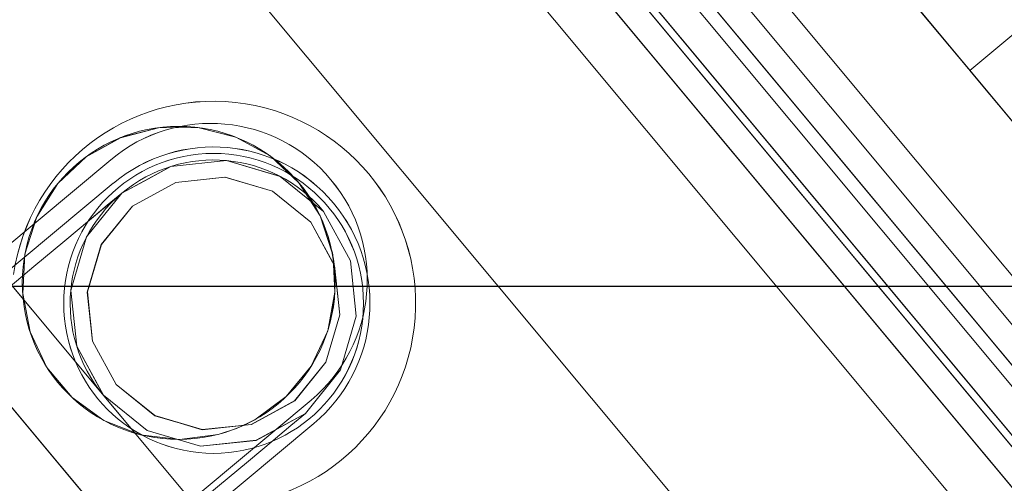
# Model space of a CAD drawing. Header units: millimetres. Extents: x -125266 to 274256, y -711690 to -301689.
# Tile 90 of 256: x -53456 to -53419, y -360816 to -360799. Entities that reach past the tile are written whole.
import ezdxf

# ---------------------------------------------------------------- set-up
doc = ezdxf.new("R2010")
doc.units = ezdxf.units.MM
doc.linetypes.add('CONTINOUS', pattern=[0])
for name, color, linetype, lineweight in [('AD Wall', 8, 'Continuous', 15), ('ARCH', 7, 'Continuous', 0), ('Equipment', 8, 'Continuous', 0), ('MEPTEK HVAC-Kitchen Fresh Air Duct', 3, 'Continuous', 30), ('MEPTEK-TEXT1', 7, 'Continuous', 30)]:
    doc.layers.add(name, color=color, linetype=linetype, lineweight=lineweight)
doc.layers.add('Light Equipment', color=8, linetype='Continuous')
doc.styles.get("Standard").update_dxf_attribs({"font": 'ARIALN.TTF'})
doc.styles.add('Times New Roman', font='times.ttf', dxfattribs={"height": 150})
doc.dimstyles.new('ARA-125', dxfattribs={"dimtxt": 200, "dimasz": 75, "dimexe": 0, "dimexo": 75, "dimgap": 7.5, "dimtad": 0, "dimdec": 0, "dimrnd": 5, "dimdsep": 46, "dimtxsty": 'Times New Roman', "dimblk": 'ARCHTICK', "dimcen": 56.25, "dimdle": 56.25, "dimclrd": 256, "dimclre": 256, "dimclrt": 256, "dimazin": 3, "dimtfac": 1, "dimtdec": 0, "dimtix": 1, "dimtmove": 1, "dimatfit": 3, "dimfxl": 0, "dimtolj": 1, "dimlwd": -1, "dimlwe": 0, "dimarcsym": 0})
pattern_1 = [(22.867872, (419150.544, -703283.92), (-30.845707, 73.1364), [])]

# ---------------------------------------------------------------- blocks, each defined once
blk = doc.blocks.new('A$Cf0359734')
at = {"layer": 'Equipment', "extrusion": (0, 0, -1), "elevation": -15}
for points in [[(-610.078, 1224.798, -3.802846), (-1131.035, 947.449, 3.802846)], [(-563.585, 1106.137, -3.146449), (-1057.949, 842.946, 3.146449)], [(-429.502, 431.794, -2.242091), (-419.321, 437.214, 2.242091)], [(-448.924, 421.454, -2.242091), (-438.743, 426.874, 2.242091)], [(-451.13, 426.711, -0.9995), (-440.536, 432.351, 0.9995)], [(-451.565, 425.914, -0.9995), (-440.971, 431.554, 0.9995)], [(-443.682, 423.879), (-445.738, 423.26), (-447.871, 423.477), (-449.762, 424.488), (-451.122, 426.149), (-451.741, 428.205), (-451.524, 430.338), (-450.513, 432.229), (-448.852, 433.589, -1)]]:
    blk.add_lwpolyline(points, format="xyb", close=True, dxfattribs=at)
for points in [[(-591.722, 1158.987, -3.538831), (-1086.084, 895.797), (-1091.774, 906.486), (-1091.58, 906.121), (-1086.084, 895.797), (-1084.559, 898.382), (-1083.015, 900.957), (-1081.46, 903.525), (-1079.888, 906.087), (-1078.303, 908.636), (-1076.702, 911.181)], [(-1077.22, 914.233), (-1087.359, 908.836), (-1091.168, 906.808, 3.626728), (-598.019, 1169.352)], [(-597.218, 1169.311, -3.616317), (-1091.58, 906.121), (-1091.532, 906.208), (-1091.475, 906.293), (-1091.426, 906.38), (-1091.369, 906.465), (-1091.32, 906.552), (-1091.272, 906.639), (-1091.215, 906.724), (-1091.168, 906.808), (-598.022, 1169.351)], [(-597.218, 1169.31, -3.616317), (-1091.582, 906.12, 3.616317), (-597.219, 1169.312)], [(-591.722, 1158.988, -3.538831), (-1086.084, 895.795), (-1084.554, 898.384), (-1083.015, 900.956), (-1081.455, 903.526), (-1079.889, 906.086), (-1078.304, 908.635), (-1076.703, 911.179)], [(-599.158, 1041.719, -0.011713), (-984.646, 836.489), (-990.409, 833.326), (-995.883, 829.759), (-1000.962, 825.886), (-1005.713, 821.665), (-1011.224, 815.871), (-1016.164, 809.592), (-1020.378, 803.047), (-1023.979, 796.101), (-1025.529, 792.694), (-1080.437, 895.526, 3.572618), (-594.649, 1154.151, -3.572618), (-1080.436, 895.526, 3.572618), (-594.65, 1154.151, -3.572618), (-1080.31, 895.593), (-1031.842, 804.552), (-1031.857, 804.516), (-1031.842, 804.552)], [(-546.271, 1063.035, -2.890001), (-1031.776, 804.429), (-1025.527, 792.692)]]:
    blk.add_lwpolyline(points, format="xyb", dxfattribs=at)
for points in [[(-291.028, 543.105), (-743.017, 302.473)], [(-743.016, 302.474), (-291.027, 543.105), (-743.016, 302.474), (-744.425, 305.121)], [(-245.91, 458.357), (-288.208, 537.808), (-740.197, 297.177)], [(-697.897, 217.726), (-740.196, 297.177), (-734.902, 299.996), (-740.196, 297.177), (-288.207, 537.809)], [(-728.008, 310.463), (-306.033, 535.116), (-728.008, 310.463), (-724.248, 303.401)], [(-732.607, 297.82), (-734.016, 300.467), (-294.39, 534.517)], [(-730.802, 304.671), (-301.007, 533.487), (-730.802, 304.671), (-730.238, 303.612)], [(-734.016, 300.466), (-732.606, 297.819), (-292.98, 531.869)], [(-728.72, 303.287), (-299.682, 531.7)], [(-725.729, 302.928), (-299.82, 529.675), (-300.384, 530.734)], [(-299.821, 529.675), (-300.384, 530.734), (-726.293, 303.987)], [(-726.293, 303.987), (-300.384, 530.734)], [(-725.729, 302.928), (-299.82, 529.675)], [(-298.272, 529.051), (-727.31, 300.639), (-727.982, 300.281), (-728.644, 299.928), (-729.285, 299.587), (-729.894, 299.263), (-730.455, 298.964), (-730.974, 298.688), (-731.429, 298.446), (-731.821, 298.237)], [(-728.009, 310.464), (-724.249, 303.401), (-302.273, 528.054), (-724.249, 303.401), (-302.273, 528.054), (-724.249, 303.401)], [(-475.884, 444.69), (-470.245, 447.692), (-465.517, 450.209), (-461.695, 452.244), (-458.783, 453.794), (-458.333, 454.034), (-456.75, 454.877), (-455.654, 455.46), (-455.506, 455.539), (-456.295, 455.119), (-458.026, 454.198), (-459.435, 456.845)], [(-490.036, 437.156), (-485.616, 439.509), (-481.349, 441.781), (-477.473, 443.844), (-474.323, 445.521), (-471.845, 446.84), (-470.289, 447.669), (-469.781, 447.94), (-471.19, 450.587)], [(-501.273, 431.174), (-501.04, 431.298), (-500.251, 431.718), (-498.864, 432.456), (-496.365, 433.786), (-493.316, 435.41), (-490.039, 437.155), (-490.509, 438.039), (-490.039, 437.155), (-485.814, 439.404), (-481.716, 441.585), (-477.952, 443.589), (-474.733, 445.303), (-472.642, 446.416), (-471.059, 447.259), (-470.09, 447.775), (-469.783, 447.938)], [(-447.552, 434.254), (-447.552, 434.254)], [(-440.537, 432.349), (-440.537, 432.349)], [(-440.97, 431.554), (-440.97, 431.554)], [(-441.413, 431.319), (-441.328, 431.16), (-441.075, 430.684), (-440.655, 429.895), (-440.077, 428.809), (-439.35, 427.444), (-438.484, 425.818)], [(-443.653, 412.118), (-444.915, 414.49), (-446.105, 416.724), (-447.204, 418.789), (-448.193, 420.647), (-449.059, 422.273), (-449.786, 423.639), (-450.364, 424.724), (-450.784, 425.513), (-451.037, 425.989), (-451.122, 426.148)], [(-451.131, 426.709), (-451.131, 426.709)], [(-451.564, 425.914), (-451.564, 425.914)]]:
    blk.add_lwpolyline(points, dxfattribs=at)
for points in [[(-300.443, 532.427), (-730.237, 303.611)], [(-300.864, 525.406), (-722.839, 300.753)], [(-310.659, 510.899), (-706.676, 300.066)], [(-289.408, 506.011), (-713.146, 280.42), (-711.737, 277.773), (-713.146, 280.42)], [(-702.911, 282.47), (-704.632, 281.554), (-706.289, 280.672), (-707.814, 279.86), (-709.153, 279.147), (-710.249, 278.564), (-711.064, 278.13), (-711.567, 277.862), (-711.737, 277.772), (-713.146, 280.419), (-711.737, 277.772), (-287.998, 503.363), (-711.737, 277.772), (-711.567, 277.862), (-711.064, 278.13), (-710.249, 278.564), (-709.153, 279.147), (-707.814, 279.86), (-706.289, 280.672), (-704.632, 281.554)], [(-713.144, 280.421), (-712.975, 280.511), (-712.477, 280.776), (-711.657, 281.213), (-710.561, 281.796), (-709.221, 282.51), (-707.697, 283.321), (-706.039, 284.203), (-704.319, 285.12), (-298.237, 501.311), (-704.319, 285.12), (-706.039, 284.203), (-707.697, 283.321), (-709.221, 282.51), (-710.561, 281.796), (-711.657, 281.213), (-712.477, 280.776), (-712.975, 280.511)], [(-296.827, 498.663), (-702.909, 282.471)], [(-446.149, 434.789), (-447.555, 434.251), (-448.785, 433.385), (-449.76, 432.242), (-449.858, 432.081), (-450.417, 430.886), (-450.72, 429.413), (-450.642, 427.913), (-450.197, 426.478), (-449.413, 425.196), (-448.883, 424.622), (-448.327, 424.151), (-447.02, 423.406), (-445.569, 423.017), (-444.063, 422.996), (-442.599, 423.348), (-441.27, 424.055), (-440.161, 425.074), (-439.343, 426.331), (-438.856, 427.753), (-438.744, 429.253), (-439.005, 430.738), (-439.625, 432.106), (-440.567, 433.276), (-441.773, 434.177), (-443.164, 434.747), (-444.656, 434.959)], [(-448.851, 433.588), (-446.796, 434.207), (-444.665, 433.996), (-442.772, 432.979), (-441.412, 431.318), (-440.793, 429.262), (-441.01, 427.129), (-442.021, 425.238), (-443.682, 423.878), (-442.021, 425.238), (-441.01, 427.129), (-440.793, 429.262), (-441.116, 430.327), (-441.412, 431.318), (-442.151, 432.222), (-442.772, 432.979), (-444.665, 433.996), (-446.774, 434.205), (-446.796, 434.207)], [(-448.552, 433.025), (-446.736, 433.571), (-444.847, 433.38), (-443.177, 432.489), (-441.978, 431.015), (-441.427, 429.202), (-441.617, 427.313), (-442.516, 425.645), (-443.983, 424.443), (-445.799, 423.898), (-447.684, 424.083), (-449.358, 424.979), (-450.554, 426.449), (-451.108, 428.267), (-450.915, 430.15), (-450.018, 431.823)], [(-443.982, 424.442), (-445.798, 423.897), (-447.687, 424.087), (-449.36, 424.984), (-450.557, 426.453), (-451.107, 428.266), (-450.917, 430.155), (-450.018, 431.822), (-448.551, 433.024), (-446.735, 433.57), (-444.85, 433.385), (-443.177, 432.488), (-441.98, 431.019), (-441.429, 429.206), (-441.62, 427.318), (-442.516, 425.644)], [(-443.683, 423.88), (-445.738, 423.261), (-447.869, 423.472), (-449.762, 424.489), (-451.122, 426.15), (-451.741, 428.205), (-451.525, 430.339), (-450.513, 432.229), (-448.852, 433.589), (-450.513, 432.229), (-451.525, 430.339), (-451.741, 428.205), (-451.122, 426.15), (-449.762, 424.489), (-447.869, 423.472), (-445.738, 423.261)], [(-440.537, 432.352), (-418.447, 390.861)], [(-440.97, 431.553), (-419.351, 390.946)], [(-429.041, 385.22), (-451.13, 426.711)], [(-429.946, 385.307), (-451.564, 425.915)]]:
    blk.add_lwpolyline(points, close=True, dxfattribs=at)
at = {"layer": 'Equipment', "extrusion": (0, 0, -1)}
for centre, radius in [((-444.732, 428.958, -15), 6.002), ((-446.268, 428.735, -15), 5.75), ((-446.268, 428.735, -15), 5.75)]:
    blk.add_circle(centre, radius, dxfattribs=at)
for centre, radius, start, end in [((-625.132, 625.132, -15), 625.132, 145.142558, 90.917696), ((-624.647, 624.948, -15), 545.055, 148.86045, 87.1998), ((-624.649, 624.946, -15), 545.055, 148.86045, 87.1998), ((-624.649, 624.946, -15), 545.055, 148.86045, 87.1998), ((-624.649, 624.946, -15), 545.055, 148.86045, 87.1998), ((-624.648, 624.948, -15), 535.053, 147.01591, 89.04434), ((-624.648, 624.948, -15), 535.053, 147.01591, 89.04434)]:
    blk.add_arc(centre, radius, start, end, dxfattribs=at)
blk = doc.blocks.new('ARCH')
at = {"layer": 'AD Wall', "lineweight": 0}
h = blk.add_hatch(dxfattribs=at)
h.set_pattern_fill('ANSI31', color=256, scale=25, angle=-22.1321)
h.set_pattern_definition(pattern_1)
edge = h.paths.add_edge_path()
edge.add_arc((-53209.777, -360694.998), 761.132, 66.950176, 372.725314)
edge.add_line((-52467.341, -360527.338), (-52564.885, -360549.366))
edge.add_arc((-53209.777, -360694.998), 661.132, -293.049824, 12.725314, ccw=False)
edge.add_line((-52950.923, -360086.648), (-52911.77, -359994.631))
h = blk.add_hatch(dxfattribs=at)
h.set_pattern_fill('ANSI31', color=256, scale=25, angle=-22.1321)
h.set_pattern_definition(pattern_1)
edge = h.paths.add_edge_path()
edge.add_arc((-53209.777, -360694.998), 761.132, 66.950176, 372.725314)
edge.add_line((-52467.341, -360527.338), (-52564.885, -360549.366))
edge.add_arc((-53209.777, -360694.998), 661.132, -293.049824, 12.725314, ccw=False)
edge.add_line((-52950.923, -360086.648), (-52911.77, -359994.631))
at = {"layer": 'AD Wall', "lineweight": 0, "extrusion": (0, 0, -1)}
for radius in [761.132, 761.132, 661.132, 661.132]:
    blk.add_arc((53209.777, -360694.998, -5.049), radius, 167.274686, 113.049824, dxfattribs=at)
at = {"layer": 'Light Equipment', "lineweight": 0, "extrusion": (0, 0, -1), "elevation": -5.049}
for points in [[(52997.285, -360133.855, -3.802846), (52619.203, -360587.036, 3.802846)], [(53085.056, -360226.257, -3.146449), (52726.274, -360656.304, 3.146449)], [(53463.314, -360800.398, -2.242091), (53470.703, -360791.542, 2.242091)], [(53449.219, -360817.293, -2.242091), (53456.608, -360808.436, 2.242091)], [(53445.195, -360813.254, -0.9995), (53452.883, -360804.038, 0.9995)], [(53445.093, -360814.156, -0.9995), (53452.781, -360804.94, 0.9995)], [(53453.161, -360813.072), (53451.49, -360814.419), (53449.432, -360815.023), (53447.3, -360814.798), (53445.414, -360813.772), (53444.067, -360812.101), (53443.463, -360810.043), (53443.688, -360807.91), (53444.714, -360806.025, -1)]]:
    blk.add_lwpolyline(points, format="xyb", close=True, dxfattribs=at)
for points in [[(52681.566, -360597.53), (52674.208, -360606.349), (52671.443, -360609.663, 3.626728), (53029.343, -360180.672)], [(53030.101, -360180.409, -3.616317), (52671.32, -360610.454), (52671.332, -360610.355), (52671.353, -360610.255), (52671.365, -360610.156), (52671.386, -360610.056), (52671.399, -360609.957), (52671.411, -360609.858), (52671.432, -360609.758), (52671.443, -360609.663), (53029.342, -360180.674)], [(53030.101, -360180.41, -3.616317), (52671.318, -360610.456, 3.616317), (53030.101, -360180.408)], [(53039.081, -360187.901, -3.538831), (52680.301, -360617.948), (52680.744, -360614.974), (52681.2, -360612.012), (52681.677, -360609.043), (52682.163, -360606.082), (52682.671, -360603.124), (52683.196, -360600.164)], [(53039.082, -360187.901, -3.538831), (52680.301, -360617.947), (52671.003, -360610.189), (52671.321, -360610.454), (52680.301, -360617.947), (52680.74, -360614.977), (52681.2, -360612.01), (52681.673, -360609.046), (52682.163, -360606.081), (52682.671, -360603.122), (52683.196, -360600.162)], [(53076.373, -360299.33, -0.011713), (52796.609, -360634.668), (52792.462, -360639.77), (52788.735, -360645.136), (52785.489, -360650.637), (52782.678, -360656.337), (52779.757, -360663.781), (52777.546, -360671.458), (52776.108, -360679.109), (52775.39, -360686.899), (52775.238, -360690.639), (52685.634, -360616.071, 3.572618), (53038.192, -360193.484, -3.572618), (52685.634, -360616.07, 3.572618), (53038.191, -360193.484, -3.572618), (52685.726, -360615.961), (52764.922, -360682.033), (52764.921, -360682.072), (52764.922, -360682.033)], [(53117.333, -360259.66, -2.890001), (52765.029, -360682.122), (52775.24, -360690.64)]]:
    blk.add_lwpolyline(points, format="xyb", dxfattribs=at)
for points in [[(53549.65, -360645.12), (53221.621, -361038.305)], [(53221.622, -361038.304), (53549.65, -360645.119), (53221.622, -361038.304), (53219.319, -361036.382)], [(53623.372, -360706.625), (53554.257, -360648.964), (53226.229, -361042.148)], [(53295.344, -361099.809), (53226.229, -361042.148), (53230.072, -361037.542), (53226.229, -361042.148), (53554.258, -360648.963)], [(53233.017, -361038.693), (53230.714, -361036.772), (53549.771, -360654.341)], [(53230.715, -361036.773), (53233.018, -361038.694), (53552.074, -360656.263)], [(53232.108, -361031.667), (53544.03, -360657.788), (53232.108, -361031.667), (53233.029, -361032.435)], [(53232.513, -361025.249), (53538.76, -360658.173), (53232.513, -361025.249), (53238.657, -361030.375)], [(53234.558, -361032.165), (53545.93, -360658.945)], [(53237.464, -361031.371), (53546.565, -360660.872), (53545.644, -360660.104)], [(53546.565, -360660.872), (53545.644, -360660.104), (53236.542, -361030.602)], [(53236.542, -361030.602), (53545.643, -360660.104)], [(53548.234, -360660.866), (53236.862, -361034.087), (53236.374, -361034.671), (53235.893, -361035.247), (53235.428, -361035.804), (53234.987, -361036.334), (53234.579, -361036.822), (53234.203, -361037.274), (53233.872, -361037.67), (53233.588, -361038.01)], [(53237.464, -361031.371), (53546.565, -360660.872)], [(53232.513, -361025.249), (53238.657, -361030.374), (53544.903, -360663.298), (53238.657, -361030.374), (53544.903, -360663.298), (53238.657, -361030.374)], [(53415.492, -360805.925), (53419.584, -360801.021), (53423.015, -360796.908), (53425.789, -360793.583), (53427.902, -360791.05), (53428.229, -360790.658), (53429.378, -360789.281), (53430.173, -360788.328), (53430.281, -360788.199), (53429.708, -360788.885), (53428.452, -360790.391), (53426.149, -360788.47)], [(53405.22, -360818.237), (53408.429, -360814.391), (53411.526, -360810.679), (53414.338, -360807.308), (53416.624, -360804.568), (53418.423, -360802.412), (53419.552, -360801.058), (53419.921, -360800.616), (53417.618, -360798.695)], [(53397.066, -360828.012), (53397.235, -360827.809), (53397.807, -360827.123), (53398.814, -360825.916), (53400.627, -360823.742), (53402.84, -360821.09), (53405.219, -360818.239), (53404.45, -360817.597), (53405.219, -360818.239), (53408.285, -360814.564), (53411.259, -360810.999), (53413.991, -360807.724), (53416.327, -360804.924), (53417.845, -360803.105), (53418.993, -360801.728), (53419.697, -360800.885), (53419.919, -360800.618)], [(53452.883, -360804.041), (53452.883, -360804.041)], [(53452.781, -360804.94), (53452.781, -360804.94)], [(53445.668, -360804.919), (53445.668, -360804.919)], [(53452.46, -360805.325), (53452.598, -360805.44), (53453.013, -360805.786), (53453.699, -360806.359), (53454.643, -360807.146), (53455.831, -360808.138), (53457.245, -360809.317)], [(53457.619, -360823.955), (53455.556, -360822.233), (53453.612, -360820.612), (53451.816, -360819.113), (53450.2, -360817.765), (53448.786, -360816.585), (53447.598, -360815.594), (53446.654, -360814.806), (53445.967, -360814.234), (53445.553, -360813.888), (53445.415, -360813.773)], [(53445.195, -360813.257), (53445.195, -360813.257)], [(53445.093, -360814.156), (53445.093, -360814.156)]]:
    blk.add_lwpolyline(points, dxfattribs=at)
for points in [[(53544.951, -360658.557), (53233.03, -361032.436)], [(53547.207, -360665.22), (53240.96, -361032.296)], [(53565.125, -360678.869), (53257.599, -361047.479), (53259.902, -361049.401), (53257.599, -361047.479)], [(53266.308, -361041.724), (53265.059, -361043.221), (53263.856, -361044.662), (53262.75, -361045.989), (53261.778, -361047.154), (53260.982, -361048.107), (53260.39, -361048.816), (53260.025, -361049.254), (53259.903, -361049.401), (53257.6, -361047.48), (53259.903, -361049.401), (53567.428, -360680.791), (53259.903, -361049.401), (53260.025, -361049.254), (53260.39, -361048.816), (53260.982, -361048.107), (53261.778, -361047.154), (53262.75, -361045.989), (53263.856, -361044.662), (53265.059, -361043.221)], [(53543.598, -360682.348), (53256.191, -361026.843)], [(53257.6, -361047.478), (53257.723, -361047.33), (53258.085, -361046.897), (53258.68, -361046.183), (53259.475, -361045.23), (53260.448, -361044.065), (53261.554, -361042.739), (53262.757, -361041.297), (53264.006, -361039.8), (53558.717, -360686.55), (53264.006, -361039.8), (53262.757, -361041.297), (53261.554, -361042.739), (53260.448, -361044.065), (53259.475, -361045.23), (53258.68, -361046.183), (53258.085, -361046.897), (53257.723, -361047.33)], [(53561.021, -360688.471), (53266.309, -361041.722)], [(53446.766, -360803.895), (53445.666, -360804.922), (53444.852, -360806.188), (53444.381, -360807.615), (53444.351, -360807.801), (53444.282, -360809.119), (53444.556, -360810.597), (53445.195, -360811.957), (53446.147, -360813.119), (53447.356, -360814.011), (53448.063, -360814.343), (53448.756, -360814.57), (53450.248, -360814.767), (53451.738, -360814.581), (53453.141, -360814.033), (53454.365, -360813.156), (53455.329, -360812), (53455.973, -360810.639), (53456.257, -360809.165), (53456.172, -360807.665), (53455.711, -360806.234), (53454.91, -360804.956), (53453.82, -360803.922), (53452.507, -360803.193), (53451.05, -360802.814), (53449.546, -360802.809), (53448.085, -360803.175)], [(53452.883, -360804.038), (53488.976, -360834.15)], [(53444.715, -360806.025), (53446.386, -360804.678), (53448.439, -360804.071), (53450.576, -360804.299), (53452.462, -360805.326), (53453.809, -360806.997), (53454.412, -360809.054), (53454.188, -360811.187), (53453.161, -360813.072), (53454.188, -360811.187), (53454.412, -360809.054), (53453.809, -360806.997), (53453.109, -360806.132), (53452.462, -360805.326), (53451.436, -360804.767), (53450.576, -360804.299), (53448.439, -360804.071), (53446.407, -360804.672), (53446.386, -360804.678)], [(53445.205, -360806.434), (53446.681, -360805.244), (53448.502, -360804.709), (53450.385, -360804.906), (53452.052, -360805.82), (53453.245, -360807.292), (53453.78, -360809.113), (53453.576, -360810.996), (53452.67, -360812.662), (53451.193, -360813.852), (53449.377, -360814.391), (53447.489, -360814.191), (53445.827, -360813.281), (53444.629, -360811.805), (53444.099, -360809.987), (53444.299, -360808.1)], [(53452.671, -360812.663), (53451.194, -360813.852), (53449.373, -360814.387), (53447.485, -360814.187), (53445.823, -360813.277), (53444.63, -360811.805), (53444.095, -360809.984), (53444.3, -360808.1), (53445.205, -360806.435), (53446.682, -360805.245), (53448.498, -360804.706), (53450.386, -360804.906), (53452.048, -360805.816), (53453.241, -360807.288), (53453.776, -360809.109), (53453.576, -360810.997)], [(53452.782, -360804.942), (53488.106, -360834.412)], [(53453.16, -360813.071), (53451.489, -360814.419), (53449.436, -360815.026), (53447.299, -360814.797), (53445.414, -360813.771), (53444.066, -360812.1), (53443.463, -360810.043), (53443.688, -360807.91), (53444.714, -360806.025), (53443.688, -360807.91), (53443.463, -360810.043), (53444.066, -360812.1), (53445.414, -360813.771), (53447.299, -360814.797), (53449.436, -360815.026), (53451.489, -360814.419)], [(53481.288, -360843.366), (53445.195, -360813.254)], [(53480.417, -360843.626), (53445.093, -360814.156)]]:
    blk.add_lwpolyline(points, close=True, dxfattribs=at)
at = {"layer": 'Light Equipment', "lineweight": 0, "extrusion": (0, 0, -1)}
for centre, radius in [((53450.275, -360808.763, -5.049), 6.002), ((53448.937, -360809.548, -5.049), 5.75), ((53448.937, -360809.548, -5.049), 5.75)]:
    blk.add_circle(centre, radius, dxfattribs=at)
for centre, radius, start, end in [((53209.26, -360695.008, -5.049), 625.132, 167.274686, 113.049824), ((53209.779, -360694.995, -5.049), 545.055, 170.99258, 109.33193), ((53209.777, -360694.998, -5.049), 545.055, 170.99258, 109.33193), ((53209.777, -360694.998, -5.049), 545.055, 170.99258, 109.33193), ((53209.777, -360694.998, -5.049), 545.055, 170.99258, 109.33193), ((53209.778, -360694.996, -5.049), 535.053, 169.14804, 111.17647), ((53209.778, -360694.996, -5.049), 535.053, 169.14804, 111.17647)]:
    blk.add_arc(centre, radius, start, end, dxfattribs=at)
at = {"layer": 'Equipment', "rotation": 337.8678715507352}
blk.add_blockref('A$Cf0359734', (-54023.845, -361038.564, -9.95), dxfattribs=at)
blk = doc.blocks.new('_ArchTick')
at = {"color": 0, "linetype": 'ByBlock', "const_width": 0.15}
blk.add_lwpolyline([(-0.5, -0.5), (0.5, 0.5)], dxfattribs=at)

msp = doc.modelspace()

# ---------------------------------------------------------------- linework, layer by layer
at = {"layer": 'MEPTEK HVAC-Kitchen Fresh Air Duct'}
msp.add_line((-54089.525, -360808.891), (-52793.848, -360808.891), dxfattribs=at)

# ---------------------------------------------------------------- block references
at = {"layer": 'ARCH'}
msp.add_blockref('ARCH', (0, 0), dxfattribs=at)

# ---------------------------------------------------------------- texts
at = {"layer": 'MEPTEK-TEXT1', "char_height": 350, "attachment_point": 1}
for s, insert, width in [('{\\fCalibri|b0|i0|c0|p34;\\H1.28571x;\\C1;GENERAL GUIDELINES-HVAC :\\P\\fArial Narrow|b0|i0|c0|p34;\\H0.88889x;\\C256;\\P\\fCalibri|b0|i0|c0|p34;\\C4;DUCTING :\\H0.875x;\\P\\pi-1050,l1050,t1050;\\C256;1.^IDUCTING SHALL BE IN ACCORDANCE WITH IS 655, GALVANIZED IRON SHEET TO BE USED FOR ALL DUCTING WORKS. THERMAL INSULATION ON DUCTS SHALL BE 19 MM THICK. CLOSED CELL CLASS “O” BS 476 PART 6-7 FM APPROVED NITRILE RUBBER ELASTOMERIC INSULATION THERMAL CONDUCTIVITY 0.033 WATTS PER METER-KELVIN (W/(M.K)) AT 0°C FOR AIR CONDITIONING DUCTING. \\P2.^ITHERMAL INSULATION ON KITCHEN EXHAUST DUCTING SHALL BE 80 MM THICK ALUMINUM FOIL FACED RESIN BONDED FIBRE GLASS WOOL OF DENSITY NOT LESS THAN 48 KG/M3.\\P3.^ITHERMAL INSULATION ON FRESH AIR, SUPPLY AIR AND RETURN AIR SHALL BE 19MM THICK CLOSED CELL ANTI-MICROBIAL CLASS “O” BS 476 AND PART 6 & 7 FM APPROVED NITRILE RUBBER ELASTOMERIC INSULATION THERMAL CONDUCTIVITY 0.033 WATTS PER METER-KELVIN (W/ (M\\fArial|b0|i0|c0|p34;.\\fCalibri|b0|i0|c0|p34;K)) AT 0°C.\\P4.^IAPPROPRIATE NUMBER OF TRAP DOORS SHALL BE PROVIDED IN KITCHEN EXHAUST DUCTING FOR OIL/GREASE CLEANING PURPOSE.\\P5.^IDUCTING INSTALLATION WITH RESPECT TO FRESH AIR INTAKE, KITCHEN EXHAUST OUT FROM LOCATION UP TO LOUVERS AT FAÇADE SHALL BE IN THE SCOPE OF CONCESSIONER INCLUDING AIR WASHER, EXHAUST FAN SECTION DRY SCRUBBER ETC.\\P6.^IEACH AND EVERY KITCHEN EXHAUST HOOD SHOULD BE EQUIPPED WITH UL LISTED, WET CHEMICAL BASED, MECHANICALLY OPERATED, AUTOMATIC FIRE SUPPRESSION SYSTEM. SEPARATE DRAWING TO BE SUBMITTED FOR HOOD SUPPRESSION SYSTEM.\\P7.^ISUPPORTING OF DUCTING TO BE DONE WITH USING ANGLE 50X 50 X 5MM AND TIE ROD OF SIZE MINIMUM 10 MM DIA/ AS PER DUCT SIZE.\\P8.^IPOST COMPLETION OF ONSITE WORK, CONCESSIONAIRE HAS TO SHARE TESTING AND COMMISSIONING REPORT WITH DIAL.\\P9.^IINTEGRATION WITH FIRE ALARM SYSTEM, SO THAT AHU GET SWITCHED OFF IN CASE OF ANY FIRE INCIDENT.\\P10.^IFOR EQUIPMENT PLACEMENT STRUCTURAL DETAILS TO BE APPROVED BY STRUCTURAL CONSULTANT AND SAME TO BE SHARE WITH DIAL.\\P11.^ITRAP DOOR WITH PROPER ACCESS TO BE PROVIDED FOR FILTER AND COPPER COIL CLEANING.\\P12.^IKITCHEN VENTILATION SHALL COMPLY TO NFPA 96 GUIDELINE.}', (-102876.109, -301696.901), 28043.42879), ('{\\fCalibri|b0|i0|c0|p34;\\H1.28571x;\\C1;CHILLED WATER PIPING:-\\H0.77778x;\\P\\pi-1050,l1050,t1050;\\C256;1.^ICHILLED WATER PIPING SHALL BE CONFIRMING TO IS:1239 PART I CLASS ‘C’ HEAVY AND FITTING SHALL BE CONFORMING TO ASTM A-105,3000LBS SOCKET WELD END (UP TO 50MM) & 1S:1239 PART-II HEAVY/ASTM A-234 WPB, GR.B BUTT WELD FITTING ( ABOVE 50NB PIPE SIZE)\\P2.^IPIPING CONNECTION SHOULD BE SOCKET WELDED UP TO 50NB SIZE AND SHALL BE BUTT WELD ABOVE 50NB PIPE SIZE. PIPE FLANGES SHOULD BE CONFIRMING TO ASTM A-105 # 150 SORF AND FLANGE DIMENSION SHOULD BE IN ACCORDANCE WITH ASME/ANSI B 16.5 (150 SORF), FITTING TO FITTING WELDING IS NOT ALLOWED. NOZZLE CONNECTIONS/THREDOLETS/WELDOLETS ARE NOT ALLOWED BY PUNCTURING THE PIPE. ONLY EQUAL/UNEQUAL TEE’S SHALL BE USED FOR BRANCH CONNECTION FROM HEADER. SOCKET WELD END TEE SHOULD BE USED FOR BRANCH CONNECTION (UP-TO -50NB PIPE SIZE) W.R.T TO PRESSURE GAUGE/TEMPERATURE GAUGE/AIR VENT/DRAIN POINT ETC.\\P3.^IPOST INSTALLATION CLEARANCE BY DIAL, CHW PIPING SHALL BE TESTED @15KGF/CM2 HYDROSTATICS PRESSURE FOR 24HRS HOLD TIME AND TESTING SHOULD BE WITNESSED TO DIAL TEAM.\\P4.^ITHERMAL INSULATION ON CHW AND CONDENSATE DRAIN PIPING LINE SHALL BE 25MM THICK. CLOSED CELL ANTI-MICROBIAL CLASS “O” BS 476 AND PART 6 & 7 FM APPROVED NITRILE RUBBER ELASTOMERIC INSULATION THERMAL CONDUCTIVITY 0.033 WATTS PER METER-KELVIN (W/ (M\\fArial|b0|i0|c0|p34;⋅\\fCalibri|b0|i0|c0|p34;K)) AT 0°C.\\P5.^ICONDENSATE DRAIN PIPING SHALL BE COMPLYING TO IS 4985 CLASS 3 UPVC PIPE. SOLVENT CEMENT COMPLYING WITH ASTM D2564 SHALL BE USED FOR JOINTS.\\P6.^IFOR CEILING SUSPENDED CHILLED WATER PIPE:  PIPE SHOULD BE HANGED WITH TIE ROD OF SIZE MINIMUM 10 MM DIA.}', (-102709.024, -319968.004), 24849.35391)]:
    msp.add_mtext(s, dxfattribs=dict(at, insert=insert, width=width))

# ---------------------------------------------------------------- leaders
at = {"layer": 'MEPTEK HVAC-Kitchen Fresh Air Duct', "linetype": 'CONTINOUS', "lineweight": -2, "ltscale": 25}
msp.add_leader([(-54089.525, -360808.891), (-54089.525, -362709.219), (-53079.775, -362709.219)], dimstyle='ARA-125', override={"dimtxt": 150, "dimasz": 150}, dxfattribs=at)

doc.saveas('drawing.dxf')
